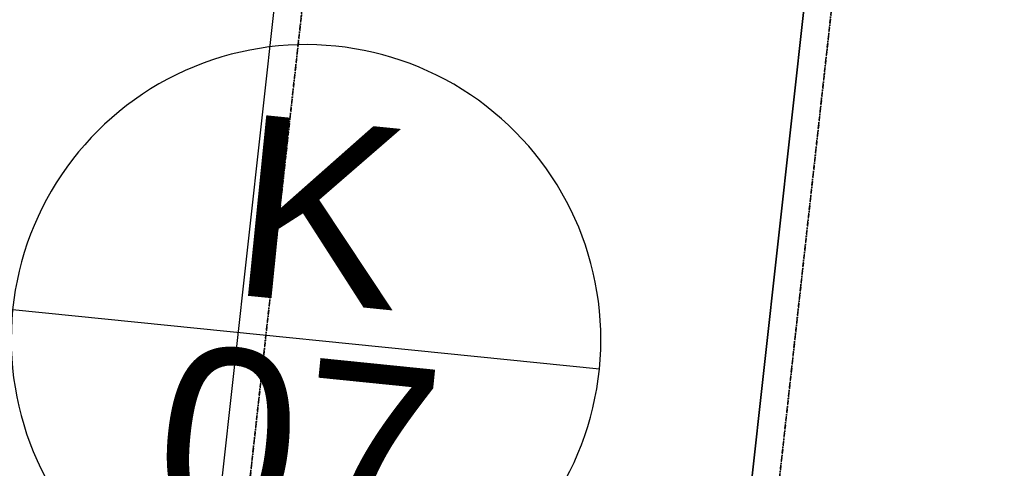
# Model space of a CAD drawing. Header units: millimetres. Extents: x -25972 to 4435, y -2839 to 20217.
# Tile 79 of 110: x -15999 to -15456, y 9863 to 10110. Entities that reach past the tile are written whole.
import ezdxf

# ---------------------------------------------------------------- set-up
doc = ezdxf.new("R2010")
doc.units = ezdxf.units.MM
doc.header["$MEASUREMENT"] = 0
doc.linetypes.add('Čerchovaná M', pattern=[4.5, 2.5, -0.85, 0.3, -0.85])
for name, color, linetype in [('7._POHLED ZÁPADNÍ_2_Nové_Interiér - schodiště', 7, 'Continuous'), ('7._POHLED ZÁPADNÍ_2_Nové_Otvory – Značky oken', 7, 'Continuous'), ('7._POHLED ZÁPADNÍ_2_Otvory – Značky oken', 7, 'Continuous')]:
    doc.layers.add(name, color=color, linetype=linetype)
doc.styles.add('GENEROVANÝ_STYL_1', font='txt')

msp = doc.modelspace()

# ---------------------------------------------------------------- linework, layer by layer
at = {"layer": '7._POHLED ZÁPADNÍ_2_Nové_Interiér - schodiště', "color": 1, "linetype": 'Continuous', "lineweight": 25}
for p, q in [((-15901.55, 9727.78), (-15802.37, 10622.3)), ((-15613.32, 9695.82), (-15514.14, 10590.34)), ((-15514.14, 10590.34), (-15613.32, 9695.82))]:
    msp.add_line(p, q, dxfattribs=at)
at = {"layer": '7._POHLED ZÁPADNÍ_2_Nové_Interiér - schodiště', "color": 1, "linetype": 'Čerchovaná M', "lineweight": 25, "flags": 128}
for points in [[(-16075.5, 10652.58), (-16174.68, 9758.06), (-15886.45, 9726.1), (-15787.27, 10620.62)], [(-15787.27, 10620.62), (-15886.45, 9726.1), (-15598.21, 9694.15), (-15499.03, 10588.66)], [(-15499.03, 10588.66), (-15598.21, 9694.15), (-15309.98, 9662.19), (-15210.8, 10556.71)]]:
    msp.add_lwpolyline(points, close=True, dxfattribs=at)
at = {"layer": '7._POHLED ZÁPADNÍ_2_Nové_Otvory – Značky oken', "color": 1, "linetype": 'Continuous', "lineweight": 25}
msp.add_line((-15679.41, 9917.23), (-16002.75, 9949.99), dxfattribs=at)
at = {"layer": '7._POHLED ZÁPADNÍ_2_Nové_Otvory – Značky oken', "color": 1, "linetype": 'Continuous', "lineweight": 25, "flags": 128}
msp.add_lwpolyline([(-16002.75, 9949.99, 1), (-15679.41, 9917.23, 1)], format="xyb", close=True, dxfattribs=at)

# ---------------------------------------------------------------- texts
at = {"layer": '7._POHLED ZÁPADNÍ_2_Otvory – Značky oken', "color": 1, "linetype": 'Continuous', "lineweight": 25, "char_height": 100, "attachment_point": 4, "rotation": 354.2156, "style": 'GENEROVANÝ_STYL_1'}
for s, insert in [('\\A1;{\\pql;\\pt0;\\fArial|b0|i0|c238|p38;K}', (-15879.43, 10008.58)), ('\\A1;{\\pql;\\pt0;\\fArial|b0|i0|c238|p38;07}', (-15922.64, 9881.46))]:
    msp.add_mtext(s, dxfattribs=dict(at, insert=insert))

doc.saveas('drawing.dxf')
